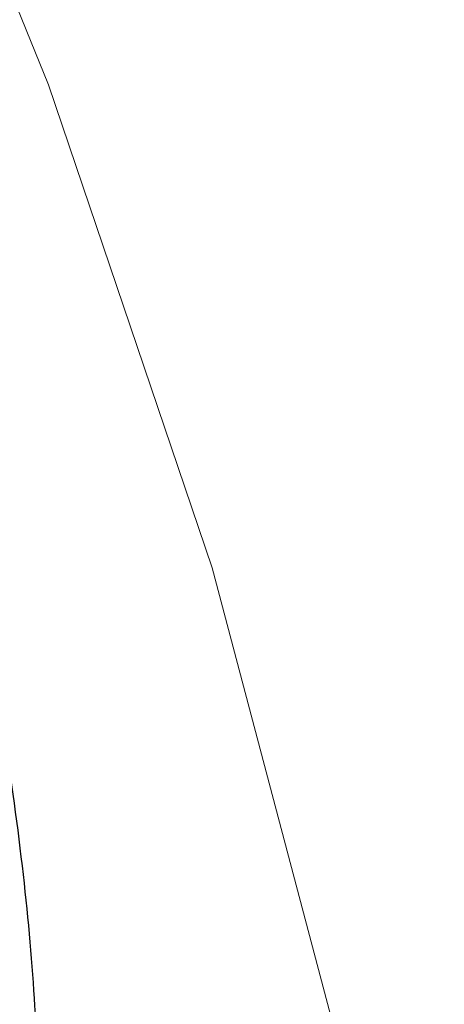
# Model space of a CAD drawing. Header units: millimetres. Extents: x 8 to 436, y 12 to 763.
# Tile 113 of 256: x 347.8909 to 347.9905, y 318.1472 to 318.3779. Entities that reach past the tile are written whole.
import ezdxf

# ---------------------------------------------------------------- set-up
doc = ezdxf.new("R2010")
doc.units = ezdxf.units.MM

msp = doc.modelspace()

# ---------------------------------------------------------------- linework, layer by layer
at = {"color": 252, "linetype": 'Continuous', "lineweight": 0, "flags": 128}
msp.add_lwpolyline([(347.84946, 318.48125), (347.89772, 318.36266), (347.93608, 318.24946), (347.9645, 318.14204), (347.98272, 318.04148), (347.99052, 317.94891), (347.98771, 317.86478), (347.97446, 317.78927), (347.95095, 317.72312), (347.91737, 317.66709), (347.87377, 317.62154), (347.82039, 317.58647), (347.75785, 317.56219), (347.68676, 317.549), (347.60759, 317.5471), (347.52047, 317.55627), (347.42635, 317.57637), (347.3262, 317.60724), (347.3262, 317.60724)], dxfattribs=at)
at = {"color": 7, "linetype": 'Continuous', "lineweight": 30}
msp.add_open_spline([(345.56675, 320.56614), (345.56668, 320.5661), (345.56647, 320.56599), (345.56892, 320.5671), (345.57494, 320.56891), (345.58468, 320.5709), (345.59855, 320.57247), (345.6161, 320.5731), (345.63711, 320.57244), (345.66162, 320.57017), (345.68953, 320.56602), (345.72072, 320.55976), (345.75506, 320.5512), (345.7924, 320.54016), (345.83256, 320.52654), (345.87532, 320.51025), (345.92053, 320.49125), (345.96804, 320.46947), (346.01778, 320.44485), (346.06953, 320.4174), (346.12311, 320.38713), (346.17831, 320.35409), (346.23493, 320.31833), (346.29264, 320.28001), (346.35139, 320.23912), (346.41098, 320.19579), (346.47134, 320.15), (346.53217, 320.10197), (346.59332, 320.05176), (346.65465, 319.99949), (346.71602, 319.94525), (346.77731, 319.88914), (346.83826, 319.83136), (346.89865, 319.77213), (346.9583, 319.71163), (347.01711, 319.64995), (347.07498, 319.58718), (347.1318, 319.52347), (347.18742, 319.45894), (347.24174, 319.39375), (347.29461, 319.32806), (347.34575, 319.26223), (347.39507, 319.19638), (347.44253, 319.13059), (347.48819, 319.06482), (347.53187, 318.99932), (347.57339, 318.93439), (347.61257, 318.87035), (347.64926, 318.80748), (347.68335, 318.74606), (347.71479, 318.68625), (347.74377, 318.62776), (347.77036, 318.57059), (347.79447, 318.51493), (347.81595, 318.46132), (347.83472, 318.41015), (347.85076, 318.36175), (347.86408, 318.31646), (347.87477, 318.27459), (347.88301, 318.23599), (347.88908, 318.20011), (347.89311, 318.16709), (347.89521, 318.13735), (347.89562, 318.11132), (347.89463, 318.0892), (347.89263, 318.07109), (347.89004, 318.05707), (347.88732, 318.04704), (347.88515, 318.04112), (347.88355, 318.03789), (347.88345, 318.03777), (347.88341, 318.03771)], degree=3, knots=[0, 0, 0, 0, 0.007446, 0.022183, 0.035924, 0.050466, 0.064539, 0.078078, 0.091513, 0.104949, 0.118442, 0.132039, 0.145765, 0.159632, 0.173642, 0.18776, 0.201961, 0.216322, 0.230832, 0.245478, 0.260244, 0.275116, 0.290079, 0.30512, 0.320133, 0.335309, 0.350523, 0.365777, 0.381071, 0.396407, 0.411788, 0.427216, 0.44269, 0.458136, 0.473566, 0.489001, 0.504443, 0.519893, 0.535352, 0.55082, 0.566296, 0.581771, 0.597099, 0.612469, 0.627874, 0.643283, 0.658659, 0.673969, 0.689179, 0.704258, 0.719186, 0.73404, 0.74905, 0.764031, 0.778928, 0.793687, 0.808256, 0.822584, 0.836623, 0.850352, 0.86418, 0.878188, 0.892095, 0.905873, 0.919511, 0.933015, 0.946417, 0.959786, 0.973202, 0.986984, 1, 1, 1, 1], dxfattribs=at)

doc.saveas('drawing.dxf')
